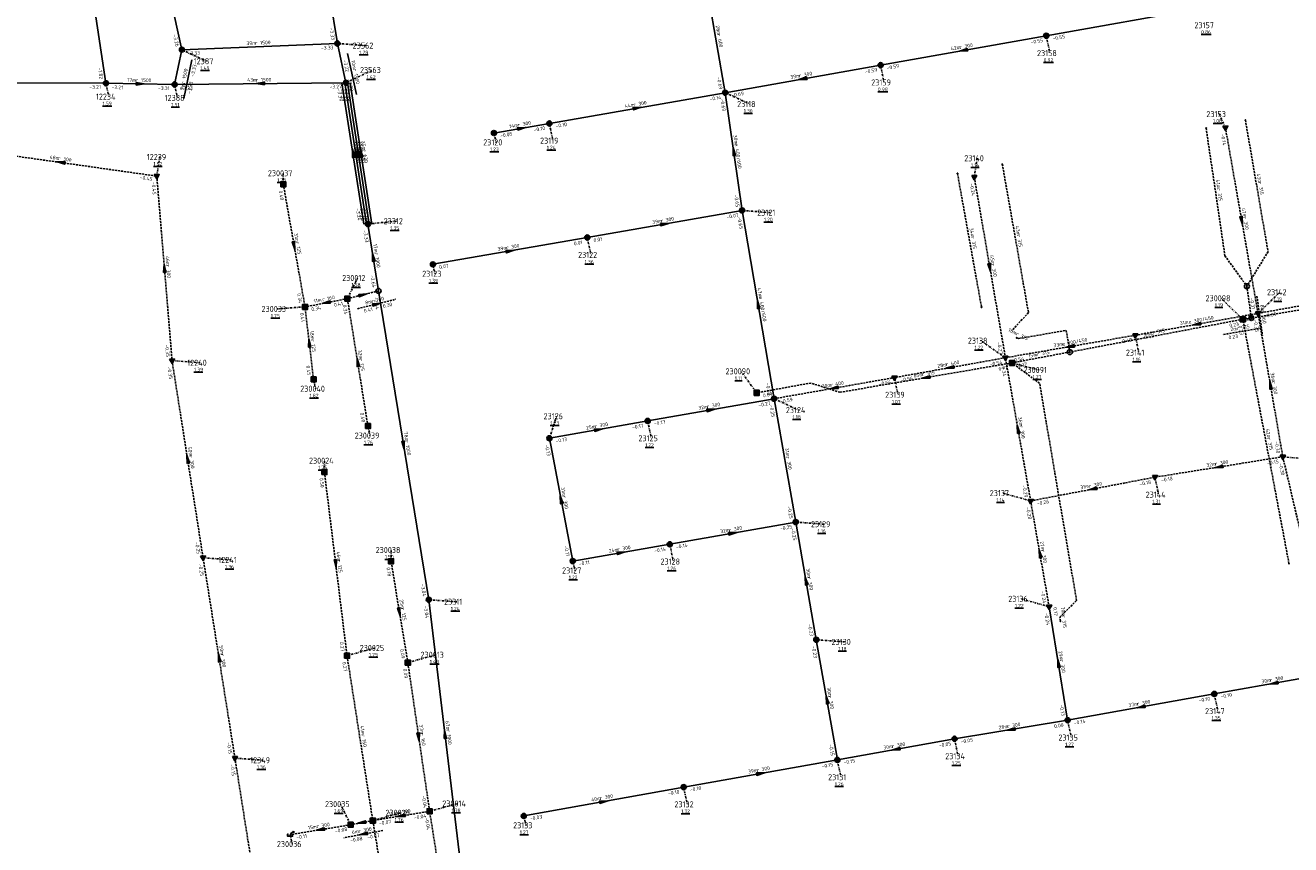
# Model space of a CAD drawing. Extents: x 188323 to 208361, y 565368 to 574910.
# Tile 147 of 256: x 201337 to 201651, y 569505 to 569708. Entities that reach past the tile are written whole.
import ezdxf

# ---------------------------------------------------------------- set-up
doc = ezdxf.new("R2010")
doc.units = 0
doc.linetypes.add('DASHDOT', pattern=[1, 0.5, -0.25, 0, -0.25])
doc.linetypes.add('DASHED', pattern=[0.75, 0.5, -0.25])
doc.layers.get('0').update_dxf_attribs({"linetype": 'CONTINUOUS'})
for name, color, linetype in [('RIO-AFM', 7, 'CONTINUOUS'), ('RIO-BOK', 7, 'CONTINUOUS'), ('RIO-DET', 7, 'CONTINUOUS'), ('RIO-KNP', 7, 'CONTINUOUS'), ('RIO-KNR', 7, 'CONTINUOUS'), ('RIO-LAG_0B', 7, 'CONTINUOUS'), ('RIO-LAG_1B', 7, 'DASHED'), ('RIO-LAG_2B', 7, 'DASHED'), ('RIO-LEN', 7, 'CONTINUOUS'), ('RIO-MVD', 1, 'CONTINUOUS'), ('RIO-VRB', 6, 'DASHDOT'), ('RIO-VRH', 7, 'CONTINUOUS')]:
    doc.layers.add(name, color=color, linetype=linetype)
doc.styles.add('RIO-TXT', font='isocp.shx')

# ---------------------------------------------------------------- blocks, each defined once
blk = doc.blocks.new('L_VHR')
blk.add_lwpolyline([(-0.5, 0), (0.5, 0), (-0.5, 0.15), (-0.5, -0.15), (0.5, 0)])
blk = doc.blocks.new('K_IPG')
blk.add_circle((0, 0), 0.5)
for points in [[(0, 0), (-0.5, 0), (-0.433013, 0.25)], [(0, 0), (-0.433013, -0.25), (-0.5, 0)], [(0, 0), (-0.433013, 0.25), (-0.25, 0.433013)], [(0, 0), (-0.25, -0.433013), (-0.433013, -0.25)], [(0, 0), (-0.25, 0.433013), (0, 0.5)], [(0, 0), (0, -0.5), (-0.25, -0.433013)], [(0, 0), (0, 0.5), (0.25, 0.433013)], [(0, 0), (0.25, 0.433013), (0.433013, 0.25)], [(0, 0), (0.433013, 0.25), (0.5, 0)], [(0, 0), (0.5, 0), (0.433013, -0.25)], [(0, 0), (0.433013, -0.25), (0.25, -0.433013)], [(0, 0), (0.25, -0.433013), (0, -0.5)]]:
    blk.add_solid(points)
at = {"style": 'RIO-TXT', "flags": 1}
blk.add_attdef('KNOOPNAAM', (2, 2), '', height=1, dxfattribs=at)
blk = doc.blocks.new('K_IPD')
blk.add_lwpolyline([(-0.496027, 0.307994), (0.503973, 0.307994), (0.003973, -0.558031)], close=True)
blk.add_solid([(-0.496027, 0.307994), (0.503973, 0.307994), (0.003973, -0.558031)])
at = {"style": 'RIO-TXT', "flags": 1}
blk.add_attdef('KNOOPNAAM', (2, 2), '', height=1, dxfattribs=at)
blk = doc.blocks.new('K_IPR')
blk.add_lwpolyline([(-0.5, -0.5), (0.5, -0.5), (0.5, 0.5), (-0.5, 0.5)], close=True)
blk.add_solid([(-0.5, 0.5), (0.5, 0.5), (-0.5, -0.5), (0.5, -0.5)])
at = {"style": 'RIO-TXT', "flags": 1}
blk.add_attdef('KNOOPNAAM', (2, 2), '', height=1, dxfattribs=at)
blk = doc.blocks.new('K_UTB')
blk.add_lwpolyline([(0.5, 0.15), (0.5, -0.3), (-0.5, -0.3), (-0.5, 0.15), (-0.45, 0.15), (-0.45, -0.25), (0, -0.25), (0.45, -0.25), (0.45, 0.15)], close=True)
blk.add_lwpolyline([(0.85, 0.6), (0.55, 0.65), (0.614828, 0.459583), (0.850842, 0.598937)])
blk.add_arc((0.85, -0.25), 0.85, 90, 180)
at = {"style": 'RIO-TXT', "flags": 1}
blk.add_attdef('KNOOPNAAM', (2, 2), '', height=1, dxfattribs=at)
blk = doc.blocks.new('K_TEE')
for p, q in [((-0.15, 0.25), (0.15, 0.25)), ((0, -0.25), (0, 0.25))]:
    blk.add_line(p, q)
blk.add_circle((0, 0), 0.5)
at = {"style": 'RIO-TXT', "flags": 1}
blk.add_attdef('KNOOPNAAM', (2, 2), '', height=1, dxfattribs=at)
blk = doc.blocks.new('K_FIC')
blk.add_circle((0, 0), 0.0625)
at = {"style": 'RIO-TXT', "flags": 1}
blk.add_attdef('KNOOPNAAM', (2, 2), '', height=1, dxfattribs=at)
blk = doc.blocks.new('55_01______12387_____12388_')
at = {"layer": 'RIO-LAG_0B'}
blk.add_line((0, 0), (-1.994, -9.617), dxfattribs=at)
at = {"layer": 'RIO-AFM', "style": 'RIO-TXT'}
blk.add_text('r 1500', height=0.9, rotation=438.261, dxfattribs=at).set_placement((-1.7619, -6.029))
at = {"layer": 'RIO-BOK', "style": 'RIO-TXT'}
for p in [(0.5365, -4.2988), (-0.3393, -8.5301)]:
    blk.add_text('-3.33', height=0.9, rotation=438.261, dxfattribs=at).set_placement(p)
at = {"layer": 'RIO-LEN', "style": 'RIO-TXT'}
blk.add_text('9m', height=0.9, rotation=438.261, dxfattribs=at).set_placement((-2.0903, -7.6154))
blk = doc.blocks.new('128_02______230012____23373_')
at = {"layer": 'RIO-LAG_1B'}
blk.add_line((0, 0), (9.536, 2.347), dxfattribs=at)
at = {"layer": 'RIO-VRH', "xscale": 2, "yscale": 2, "zscale": 2, "rotation": 13.8251}
blk.add_blockref('L_VHR', (4.768, 1.1735), dxfattribs=at)
at = {"layer": 'RIO-AFM', "style": 'RIO-TXT'}
blk.add_text('r 160', height=0.9, rotation=13.8251, dxfattribs=at).set_placement((3.5996, 1.4008))
at = {"layer": 'RIO-BOK', "style": 'RIO-TXT'}
for s, p in [('0.41', (1.6938, -1.0249)), ('0.30', (6.413, 0.1365))]:
    blk.add_text(s, height=0.9, rotation=13.8251, dxfattribs=at).set_placement(p)
at = {"layer": 'RIO-LEN', "style": 'RIO-TXT'}
blk.add_text('8m', height=0.9, rotation=13.8251, dxfattribs=at).set_placement((2.0265, 1.0137))
blk = doc.blocks.new('130_02______230026____230035_')
at = {"layer": 'RIO-LAG_1B'}
blk.add_line((0, 0), (-9.663, -1.76), dxfattribs=at)
at = {"layer": 'RIO-VRH', "xscale": 2, "yscale": 2, "zscale": 2, "rotation": 190.3038}
blk.add_blockref('L_VHR', (-4.8315, -0.88), dxfattribs=at)
at = {"layer": 'RIO-AFM', "style": 'RIO-TXT'}
blk.add_text('r 300', height=0.9, rotation=370.3038, dxfattribs=at).set_placement((-5.9844, -0.5805))
at = {"layer": 'RIO-BOK', "style": 'RIO-TXT'}
for s, p in [('-0.08', (-8.0346, -2.886)), ('-0.07', (-3.7838, -2.1103))]:
    blk.add_text(s, height=0.9, rotation=370.3038, dxfattribs=at).set_placement(p)
at = {"layer": 'RIO-LEN', "style": 'RIO-TXT'}
blk.add_text('6m', height=0.9, rotation=370.3038, dxfattribs=at).set_placement((-7.5781, -0.8713))
blk = doc.blocks.new('135_02______230099____230098_')
at = {"layer": 'RIO-LAG_1B'}
blk.add_line((0, 0), (-9.681, -1.655), dxfattribs=at)
at = {"layer": 'RIO-AFM', "style": 'RIO-TXT'}
blk.add_text('r 315', height=0.9, rotation=369.6814, dxfattribs=at).set_placement((-5.9898, -0.5155))
at = {"layer": 'RIO-BOK', "style": 'RIO-TXT'}
blk.add_text('0.23', height=0.9, rotation=369.6814, dxfattribs=at).set_placement((-8.065, -2.7986))
at = {"layer": 'RIO-LEN', "style": 'RIO-TXT'}
blk.add_text('2m', height=0.9, rotation=369.6814, dxfattribs=at).set_placement((-7.5866, -0.789))
blk = doc.blocks.new('136_02______230100____230099_')
at = {"layer": 'RIO-LAG_1B'}
blk.add_line((0, 0), (1.381, -9.724), dxfattribs=at)
at = {"layer": 'RIO-AFM', "style": 'RIO-TXT'}
blk.add_text('r 160', height=0.9, rotation=278.0566, dxfattribs=at).set_placement((1.0337, -3.7222))
at = {"layer": 'RIO-LEN', "style": 'RIO-TXT'}
blk.add_text('8m', height=0.9, rotation=278.0566, dxfattribs=at).set_placement((0.8059, -2.1183))
blk = doc.blocks.new('217_02______23562_____23563_')
at = {"layer": 'RIO-LAG_0B'}
blk.add_line((0, 0), (2.234, -10.118), dxfattribs=at)
at = {"layer": 'RIO-AFM', "style": 'RIO-TXT'}
blk.add_text('r 1500', height=0.9, rotation=282.4243, dxfattribs=at).set_placement((1.3725, -3.8963))
at = {"layer": 'RIO-BOK', "style": 'RIO-TXT'}
for p in [(-1.0652, -1.6687), (-0.017, -6.4154)]:
    blk.add_text('-3.22', height=0.9, rotation=282.4243, dxfattribs=at).set_placement(p)
at = {"layer": 'RIO-LEN', "style": 'RIO-TXT'}
blk.add_text('10m', height=0.9, rotation=282.4243, dxfattribs=at).set_placement((0.9067, -1.7871))

msp = doc.modelspace()

# ---------------------------------------------------------------- linework, layer by layer
at = {"layer": 'RIO-LAG_0B'}
for p, q in [((201397.136, 569810.752), (201414.224, 569703.872)), ((201356, 569791.68), (201375.632, 569702.336)), ((201348.992, 569745.6), (201356.8, 569694.016)), ((201505.712, 569718.848), (201510.432, 569691.648)), ((201629.152, 569712.704), (201590.096, 569705.792)), ((201375.632, 569702.336), (201414.224, 569703.872)), ((201414.224, 569703.872), (201416.352, 569694.144)), ((201590.096, 569705.792), (201548.976, 569698.496)), ((201375.632, 569702.336), (201373.84, 569693.696)), ((201510.432, 569691.648), (201548.976, 569698.496)), ((201356.8, 569694.016), (201294.704, 569694.272)), ((201356.8, 569694.016), (201373.84, 569693.696)), ((201373.84, 569693.696), (201416.352, 569694.144)), ((201415.36, 569694.144), (201420.8, 569659.072)), ((201416.032, 569694.144), (201421.472, 569659.072)), ((201416.688, 569694.144), (201422.128, 569659.072)), ((201417.36, 569694.144), (201422.8, 569659.072)), ((201510.432, 569691.648), (201466.816, 569684.032)), ((201510.432, 569691.648), (201514.608, 569662.464)), ((201466.816, 569684.032), (201453.056, 569681.664)), ((201514.608, 569662.464), (201476.224, 569655.744)), ((201514.608, 569662.464), (201522.544, 569615.744)), ((201424.416, 569642.496), (201421.792, 569659.072)), ((201476.224, 569655.744), (201437.904, 569649.088)), ((201436.896, 569565.888), (201424.416, 569642.496)), ((201522.544, 569615.744), (201491.216, 569610.24)), ((201522.544, 569615.744), (201527.92, 569585.152)), ((201491.216, 569610.24), (201466.816, 569605.952)), ((201466.816, 569605.952), (201472.608, 569575.488)), ((201496.688, 569579.648), (201527.92, 569585.152)), ((201527.92, 569585.152), (201533.024, 569555.968)), ((201472.608, 569575.488), (201496.688, 569579.648)), ((201436.896, 569565.888), (201444.896, 569499.072)), ((201595.392, 569536), (201590.8, 569564.16)), ((201533.024, 569555.968), (201538.256, 569526.144)), ((201661.376, 569547.776), (201631.776, 569542.528)), ((201595.392, 569536), (201631.776, 569542.528)), ((201567.328, 569531.392), (201595.392, 569536)), ((201538.256, 569526.144), (201567.328, 569531.392)), ((201538.256, 569526.144), (201500.128, 569519.424)), ((201500.128, 569519.424), (201460.464, 569512.256))]:
    msp.add_line(p, q, dxfattribs=at)
at = {"layer": 'RIO-LAG_1B'}
for p, q in [((201400.8, 569668.928), (201406.192, 569638.528)), ((201694.912, 569644.736), (201640.96, 569635.776)), ((201416.704, 569640.576), (201424.416, 569642.496)), ((201639.856, 569643.648), (201640.96, 569635.776)), ((201416.704, 569640.576), (201406.192, 569638.528)), ((201408.304, 569620.544), (201406.192, 569638.528)), ((201421.792, 569608.96), (201416.704, 569640.576)), ((201638.848, 569635.456), (201595.936, 569627.328)), ((201640.96, 569635.776), (201638.848, 569635.456)), ((201650.304, 569574.848), (201638.848, 569635.456)), ((201595.936, 569627.328), (201581.6, 569624.64)), ((201411.008, 569597.568), (201416.608, 569552)), ((201431.696, 569550.272), (201427.536, 569575.424)), ((201416.608, 569552), (201423.008, 569511.104)), ((201437.104, 569513.408), (201431.696, 569550.272)), ((201437.104, 569513.408), (201423.008, 569511.104)), ((201443.808, 569471.104), (201437.104, 569513.408)), ((201417.504, 569510.08), (201402.496, 569507.584)), ((201423.008, 569511.104), (201417.504, 569510.08)), ((201430.304, 569466.816), (201423.008, 569511.104))]:
    msp.add_line(p, q, dxfattribs=at)
for points in [[(201639.488, 569684.864), (201645.104, 569652.224), (201639.856, 569643.648)], [(201629.744, 569682.88), (201634.416, 569651.2), (201639.856, 569643.648)], [(201579.184, 569673.92), (201585.664, 569637.12), (201581.984, 569633.088), (201581.994, 569633.098)], [(201568.064, 569671.616), (201574.016, 569638.464), (201574.026, 569638.474)], [(201582.752, 569630.848), (201583.216, 569630.656), (201595.024, 569632.704), (201595.936, 569627.328)], [(201581.6, 569624.64), (201538.896, 569617.344), (201531.664, 569619.648), (201518.256, 569617.216)], [(201593.6, 569560.576), (201593.488, 569561.6), (201597.6, 569565.696), (201588.432, 569619.584), (201581.6, 569624.64)]]:
    msp.add_lwpolyline(points, dxfattribs=at)
at = {"layer": 'RIO-LAG_2B'}
for p, q in [((201642.624, 569636.928), (201634.528, 569683.008)), ((201321.904, 569677.696), (201369.408, 569670.976)), ((201369.408, 569670.976), (201373.2, 569625.216)), ((201579.952, 569625.92), (201572.224, 569670.72)), ((201642.624, 569636.928), (201671.744, 569642.112)), ((201612.144, 569631.488), (201642.624, 569636.928)), ((201642.624, 569636.928), (201648.768, 569601.344)), ((201579.952, 569625.92), (201612.144, 569631.488)), ((201373.2, 569625.216), (201380.896, 569576.32)), ((201579.952, 569625.92), (201552.416, 569620.992)), ((201586.208, 569590.4), (201579.952, 569625.92)), ((201522.544, 569615.744), (201552.416, 569620.992)), ((201648.768, 569601.344), (201617.056, 569596.288)), ((201648.768, 569601.344), (201655.328, 569573.44)), ((201586.208, 569590.4), (201617.056, 569596.288)), ((201590.8, 569564.16), (201586.208, 569590.4)), ((201388.8, 569526.592), (201380.896, 569576.32)), ((201396.608, 569477.312), (201388.8, 569526.592))]:
    msp.add_line(p, q, dxfattribs=at)
at = {"layer": 'RIO-VRB'}
for p, q in [((201414.22, 569703.88), (201421.1875, 569703.3513)), ((201590.09, 569705.78), (201590.9706, 569701.482)), ((201375.63, 569702.31), (201381.7569, 569699.4722)), ((201548.97, 569698.5), (201549.8506, 569694.202)), ((201416.36, 569694.16), (201423.0082, 569697.28)), ((201356.8, 569694), (201357.5071, 569690.6868)), ((201373.84, 569693.69), (201374.5471, 569690.3768)), ((201510.44, 569691.68), (201516.5669, 569688.8422)), ((201634.53, 569683), (201632.9919, 569686.3627)), ((201453.06, 569681.67), (201453.5935, 569679.3416)), ((201466.81, 569684.06), (201467.6906, 569679.762)), ((201369.4, 569671), (201370.1071, 569675.7132)), ((201572.23, 569670.69), (201572.9371, 569675.4032)), ((201400.8, 569668.92), (201400.7997, 569671.695)), ((201421.8, 569659.1), (201428.875, 569659.8)), ((201514.61, 569662.44), (201521.5775, 569661.9113)), ((201476.23, 569655.73), (201477.1106, 569651.432)), ((201437.91, 569649.07), (201438.4435, 569646.7416)), ((201416.7, 569640.6), (201419.237, 569645.6953)), ((201642.62, 569636.93), (201648.0394, 569642.1781)), ((201406.19, 569638.56), (201399.2229, 569638.0291)), ((201638.85, 569635.43), (201633.4291, 569640.6764)), ((201612.15, 569631.49), (201613.0306, 569627.192)), ((201579.95, 569625.92), (201573.8219, 569630.1559)), ((201373.2, 569625.2), (201380.1675, 569624.6713)), ((201518.25, 569617.2), (201514.344, 569622.5528)), ((201581.6, 569624.61), (201588.2482, 569622.89)), ((201408.3, 569620.56), (201408.8335, 569618.2316)), ((201552.42, 569621.02), (201553.3006, 569616.722)), ((201522.54, 569615.76), (201528.6669, 569612.9222)), ((201466.82, 569605.94), (201468.5552, 569611.4092)), ((201491.21, 569610.25), (201492.0906, 569605.952)), ((201421.8, 569608.94), (201422.3335, 569606.6116)), ((201411, 569597.6), (201410.9997, 569600.375)), ((201648.77, 569601.32), (201655.7375, 569600.7913)), ((201617.05, 569596.26), (201617.9306, 569591.962)), ((201586.21, 569590.41), (201579.2421, 569592.3365)), ((201527.92, 569585.16), (201534.8875, 569584.6313)), ((201427.53, 569575.44), (201427.5297, 569578.215)), ((201496.69, 569579.66), (201497.5706, 569575.362)), ((201380.9, 569576.3), (201387.8675, 569575.7713)), ((201472.61, 569575.47), (201473.1435, 569573.1416)), ((201436.9, 569565.9), (201443.8675, 569565.3713)), ((201590.8, 569564.18), (201583.8321, 569566.1065)), ((201416.6, 569552), (201423.5675, 569553.9287)), ((201533.03, 569555.96), (201539.9975, 569555.4313)), ((201431.7, 569550.3), (201438.6675, 569552.2287)), ((201631.78, 569542.55), (201632.6606, 569538.252)), ((201595.4, 569536), (201596.2806, 569531.702)), ((201567.33, 569531.37), (201568.2106, 569527.072)), ((201388.8, 569526.6), (201395.7675, 569526.0713)), ((201538.26, 569526.16), (201539.1406, 569521.862)), ((201500.13, 569519.43), (201501.0106, 569515.132)), ((201437.1, 569513.4), (201444.0675, 569515.3287)), ((201417.5, 569510.1), (201414.9616, 569515.1945)), ((201423, 569511.1), (201429.9675, 569513.0287)), ((201460.46, 569512.25), (201460.9935, 569509.9216)), ((201402.5, 569507.6), (201403.0335, 569505.2716))]:
    msp.add_line(p, q, dxfattribs=at)

# ---------------------------------------------------------------- block references
at = {"layer": 'RIO-DET'}
for name, p in [('217_02______23562_____23563_', (201416.72, 569701.376)), ('55_01______12387_____12388_', (201378.128, 569699.84)), ('128_02______230012____23373_', (201419.2, 569638.08)), ('136_02______230100____230099_', (201642.352, 569641.152)), ('135_02______230099____230098_', (201643.456, 569633.28)), ('130_02______230026____230035_', (201425.504, 569508.608))]:
    msp.add_blockref(name, p, dxfattribs=at)
at = {"layer": 'RIO-KNP', "xscale": 1.25, "yscale": 1.25, "zscale": 1.25}
for name, p in [('K_IPG', (201414.224, 569703.872)), ('K_IPG', (201590.096, 569705.792)), ('K_IPG', (201375.632, 569702.336)), ('K_IPG', (201548.976, 569698.496)), ('K_IPG', (201356.8, 569694.016)), ('K_IPG', (201373.84, 569693.696)), ('K_IPG', (201416.352, 569694.144)), ('K_IPG', (201510.432, 569691.648)), ('K_FIC', (201639.488, 569684.864)), ('K_IPG', (201453.056, 569681.664)), ('K_IPG', (201466.816, 569684.032)), ('K_FIC', (201629.744, 569682.88)), ('K_IPD', (201634.528, 569683.008)), ('K_FIC', (201579.184, 569673.92)), ('K_IPD', (201369.408, 569670.976)), ('K_IPR', (201400.8, 569668.928)), ('K_FIC', (201568.064, 569671.616)), ('K_IPD', (201572.224, 569670.72)), ('K_IPG', (201514.608, 569662.464)), ('K_IPG', (201421.792, 569659.072)), ('K_IPG', (201476.224, 569655.744)), ('K_IPG', (201437.904, 569649.088)), ('K_TEE', (201639.856, 569643.648)), ('K_IPR', (201416.704, 569640.576)), ('K_TEE', (201424.416, 569642.496)), ('K_IPR', (201406.192, 569638.528)), ('K_FIC', (201574.016, 569638.464)), ('K_IPR', (201638.848, 569635.456)), ('K_TEE', (201640.96, 569635.776)), ('K_IPD', (201642.624, 569636.928)), ('K_FIC', (201581.984, 569633.088)), ('K_IPD', (201612.144, 569631.488)), ('K_FIC', (201582.752, 569630.848)), ('K_IPD', (201373.2, 569625.216)), ('K_IPD', (201579.952, 569625.92)), ('K_IPR', (201581.6, 569624.64)), ('K_TEE', (201595.936, 569627.328)), ('K_IPR', (201408.304, 569620.544)), ('K_IPD', (201552.416, 569620.992)), ('K_IPR', (201518.256, 569617.216)), ('K_IPG', (201522.544, 569615.744)), ('K_IPR', (201421.792, 569608.96)), ('K_IPG', (201491.216, 569610.24)), ('K_IPG', (201466.816, 569605.952)), ('K_IPD', (201648.768, 569601.344)), ('K_IPR', (201411.008, 569597.568)), ('K_IPD', (201617.056, 569596.288)), ('K_IPD', (201586.208, 569590.4)), ('K_IPG', (201527.92, 569585.152)), ('K_IPG', (201496.688, 569579.648)), ('K_IPD', (201380.896, 569576.32)), ('K_IPR', (201427.536, 569575.424)), ('K_IPG', (201472.608, 569575.488)), ('K_FIC', (201650.304, 569574.848)), ('K_IPG', (201436.896, 569565.888)), ('K_IPD', (201590.8, 569564.16)), ('K_FIC', (201593.6, 569560.576)), ('K_IPG', (201533.024, 569555.968)), ('K_IPR', (201416.608, 569552)), ('K_IPR', (201431.696, 569550.272)), ('K_IPG', (201631.776, 569542.528)), ('K_IPG', (201595.392, 569536)), ('K_IPG', (201567.328, 569531.392)), ('K_IPD', (201388.8, 569526.592)), ('K_IPG', (201538.256, 569526.144)), ('K_IPG', (201500.128, 569519.424)), ('K_IPR', (201437.104, 569513.408)), ('K_IPG', (201460.464, 569512.256)), ('K_IPR', (201417.504, 569510.08)), ('K_IPR', (201423.008, 569511.104)), ('K_UTB', (201402.496, 569507.584))]:
    msp.add_blockref(name, p, dxfattribs=at)
at = {"layer": 'RIO-VRH', "xscale": 2, "yscale": 2, "zscale": 2}
for p, rotation in [((201569.53, 569702.14), 190.0388), ((201395.1, 569693.925), 180.6332), ((201529.705, 569695.09), 190.0367), ((201365.32, 569693.845), 358.9579), ((201488.625, 569687.87), 369.9058), ((201459.935, 569682.865), 369.8596), ((201418.08, 569676.63), 458.828), ((201418.75, 569676.63), 458.828), ((201419.41, 569676.63), 458.828), ((201420.08, 569676.63), 458.828), ((201512.525, 569677.06), 458.1246), ((201345.65, 569674.35), 531.972), ((201638.575, 569659.965), 279.9678), ((201495.42, 569659.085), 369.9158), ((201403.495, 569653.74), 280.0753), ((201423.11, 569650.8), 98.9773), ((201457.07, 569652.4), 369.8585), ((201371.3, 569648.1), 454.7515), ((201576.09, 569648.305), 279.7918), ((201420.56, 569641.55), 13.8251), ((201411.445, 569639.58), 190.9835), ((201518.575, 569639.1), 459.6495), ((201627.385, 569634.21), 190.1217), ((201407.245, 569629.56), 96.6942), ((201596.05, 569628.705), 189.813), ((201419.25, 569624.77), 99.1591), ((201566.185, 569623.47), 190.0912), ((201537.48, 569618.39), 189.9829), ((201560.245, 569620.98), 189.6462), ((201645.695, 569619.125), 459.8067), ((201506.875, 569613.005), 369.9736), ((201479.015, 569608.095), 370.0204), ((201583.08, 569608.165), 100.0059), ((201430.66, 569604.2), 279.2617), ((201377.05, 569600.75), 458.9567), ((201632.91, 569598.79), 189.0626), ((201601.63, 569593.335), 190.7397), ((201469.715, 569590.705), 460.7672), ((201512.305, 569582.41), 9.9871), ((201588.505, 569577.295), 99.9338), ((201413.8, 569574.8), 277.0096), ((201484.65, 569577.565), 9.8698), ((201530.475, 569570.56), 459.9343), ((201429.615, 569562.87), 279.4261), ((201384.85, 569551.45), 99.04), ((201593.1, 569550.09), 99.2791), ((201646.575, 569545.155), 189.9849), ((201535.645, 569541.06), 459.9623), ((201613.59, 569539.275), 190.2054), ((201581.365, 569533.685), 189.3654), ((201434.4, 569531.85), 278.3339), ((201440.9, 569532.5), 456.8376), ((201552.795, 569528.765), 190.1598), ((201519.195, 569522.795), 370.0087), ((201480.295, 569515.84), 370.2581), ((201430.05, 569512.25), 189.2636), ((201410, 569508.85), 189.4614), ((201420.25, 569510.6), 190.3038)]:
    msp.add_blockref('L_VHR', p, dxfattribs=dict(at, rotation=rotation))

# ---------------------------------------------------------------- texts
at = {"layer": 'RIO-AFM', "style": 'RIO-TXT'}
for s, rotation, p in [('r 1500', 2.3295, (201393.8252, 569703.5507)), ('r 600', 279.8944, (201508.4365, 569706.1355)), ('r 300', 370.0388, (201568.6426, 569702.5036)), ('r 1500', 358.9579, (201364.2487, 569694.3693)), ('r 1500', 0.6332, (201394.0143, 569694.413)), ('r 300', 10.0367, (201528.8199, 569695.4411)), ('r 300', 369.9058, (201487.7383, 569688.2364)), ('r 300', 369.8596, (201459.0504, 569683.2227)), ('e 400/600', 278.1246, (201512.7611, 569679.0035)), ('r 300', 351.972, (201344.9195, 569674.9728)), ('r 630', 278.828, (201418.4604, 569677.5092)), ('r 630', 278.828, (201419.1304, 569677.5092)), ('r 630', 278.828, (201419.7904, 569677.5092)), ('r 630', 278.828, (201420.4604, 569677.5092)), ('r 315', 279.7834, (201642.655, 569669.4254)), ('r 315', 278.3861, (201632.4611, 569667.9009)), ('r 300', 369.9158, (201494.5336, 569659.4496)), ('r 300', 279.9678, (201638.9413, 569660.8524)), ('r 125', 280.0753, (201403.8547, 569654.6272)), ('r 300', 369.8585, (201456.1839, 569652.7655)), ('r 315', 280.1776, (201571.4041, 569655.9428)), ('r 315', 280.0258, (201582.7875, 569656.4072)), ('r 1000', 278.9773, (201423.44, 569651.9459)), ('r 300', 274.7515, (201371.7453, 569648.9502)), ('r 300', 279.7918, (201576.4587, 569649.1911)), ('r 160', 370.9835, (201410.5537, 569639.9193)), ('e 400/600', 279.6495, (201518.7649, 569641.05)), ('e 300/450', 10.1217, (201625.4362, 569634.37)), ('r 315', 333.9491, (201582.4761, 569631.5549)), ('r 315', 370.7016, (201616.5032, 569631.7289)), ('r 125', 276.6942, (201407.6524, 569630.4237)), ('e 300/450', 9.813, (201594.1024, 569628.8755)), ('r 125', 279.1591, (201419.6243, 569625.6511)), ('r 400', 370.0912, (201565.2979, 569623.8284)), ('r 315', 370.7006, (201587.8798, 569626.3098)), ('r 315', 369.6462, (201559.3599, 569621.3501)), ('r 400', 9.9829, (201536.5954, 569618.742)), ('r 300', 279.8067, (201646.0606, 569620.0105)), ('r 300', 369.9736, (201505.9883, 569613.3664)), ('r 300', 370.0204, (201478.1284, 569608.4535)), ('r 300', 280.0059, (201583.4424, 569609.0519)), ('r 1000', 279.2617, (201431.0033, 569605.3509)), ('r 315', 280.7202, (201644.9393, 569606.0328)), ('r 300', 278.9567, (201377.4328, 569601.6308)), ('r 300', 279.9797, (201525.5913, 569601.3464)), ('r 300', 369.0626, (201632.0296, 569599.1657)), ('r 300', 10.7397, (201600.7406, 569593.6752)), ('r 300', 280.7672, (201470.0641, 569591.5962)), ('r 300', 9.9871, (201511.4203, 569582.7619)), ('r 300', 9.8698, (201483.766, 569577.9187)), ('r 300', 279.9338, (201588.8656, 569578.1809)), ('r 125', 277.0096, (201414.2114, 569575.6671)), ('r 300', 279.9343, (201530.8365, 569571.4462)), ('r 125', 279.4261, (201429.9831, 569563.7526)), ('r 315', 276.2857, (201593.9532, 569561.96)), ('r 300', 279.04, (201385.2318, 569552.3316)), ('r 300', 279.2791, (201593.4713, 569550.9721)), ('r 300', 369.9849, (201645.6887, 569545.5158)), ('r 300', 279.9623, (201536.0063, 569541.9463)), ('r 300', 10.2054, (201612.7038, 569539.6235)), ('r 300', 9.3654, (201580.4844, 569534.0465)), ('r 160', 278.9017, (201420.1811, 569532.4301)), ('r 160', 278.3339, (201434.7886, 569532.7258)), ('r 1000', 276.8376, (201441.2885, 569533.6347)), ('r 300', 10.1598, (201551.9095, 569529.1143)), ('r 300', 370.0087, (201518.308, 569523.1581)), ('r 300', 370.2581, (201479.4062, 569516.1997)), ('r 300', 369.2636, (201429.169, 569512.617)), ('r 300', 369.4614, (201409.1174, 569509.2142))]:
    msp.add_text(s, height=0.9, rotation=rotation, dxfattribs=at).set_placement(p)
at = {"layer": 'RIO-BOK', "style": 'RIO-TXT'}
for s, rotation, p in [('-3.33', 279.0901, (201412.2556, 569707.7179)), ('-3.26', 282.3934, (201373.4372, 569706.0265)), ('-0.55', 370.0388, (201586.2929, 569703.7102)), ('-0.55', 370.0597, (201591.7135, 569704.6471)), ('-3.33', 2.3295, (201377.0855, 569700.9681)), ('-3.33', 2.3295, (201410.1792, 569702.3144)), ('-1.82', 278.6041, (201354.8331, 569697.8488)), ('-0.59', 10.0367, (201545.1756, 569696.4066)), ('-0.59', 370.0388, (201550.5931, 569697.3665)), ('-0.69', 279.8944, (201508.3716, 569695.4807)), ('-3.21', 359.7232, (201352.6934, 569692.6566)), ('-3.21', 358.9579, (201358.175, 569692.5756)), ('-3.31', 358.9579, (201369.7152, 569692.373)), ('-3.33', 0.6332, (201375.2552, 569692.3056)), ('-3.27', 0.6332, (201412.2749, 569692.7148)), ('-3.39', 278.828, (201414.1922, 569692.5614)), ('-3.39', 278.828, (201414.8622, 569692.5614)), ('-3.39', 278.828, (201415.5222, 569692.5614)), ('-3.39', 278.828, (201416.1922, 569692.5614)), ('-0.69', 10.0367, (201512.0624, 569690.5454)), ('-0.14', 369.9058, (201506.6379, 569689.6206)), ('-0.69', 278.1246, (201509.2527, 569690.0958)), ('-0.05', 369.8596, (201454.6796, 569680.5314)), ('-0.10', 369.8596, (201463.0097, 569681.9848)), ('-0.10', 369.9058, (201468.4305, 569682.9227)), ('-0.14', 279.9678, (201633.3942, 569681.3785)), ('-0.45', 351.972, (201365.149, 569670.2138)), ('-0.45', 274.7515, (201368.1215, 569669.4884)), ('0.40', 280.0753, (201399.6673, 569667.2963)), ('-0.65', 278.1246, (201512.6611, 569666.3037)), ('-0.24', 279.7918, (201571.0892, 569669.072)), ('-3.24', 278.828, (201418.8076, 569662.9398)), ('-3.24', 278.828, (201419.4776, 569662.9398)), ('-3.24', 278.828, (201420.1376, 569662.9398)), ('-3.24', 278.828, (201420.8076, 569662.9398)), ('-0.07', 369.9158, (201510.8091, 569660.3767)), ('-0.65', 279.6495, (201513.4652, 569660.8248)), ('-3.33', 278.9773, (201420.6364, 569657.4983)), ('0.01', 369.8585, (201472.9587, 569653.7632)), ('0.01', 369.9158, (201477.8507, 569654.593)), ('0.07', 369.8585, (201439.5296, 569647.9314)), ('-2.64', 278.9773, (201422.4059, 569646.3327)), ('0.34', 280.0753, (201404.2063, 569641.8236)), ('-2.64', 279.2617, (201423.2643, 569640.8926)), ('0.34', 370.9835, (201407.8316, 569637.4534)), ('0.41', 370.9835, (201413.4716, 569638.5519)), ('0.34', 279.1591, (201415.5415, 569638.9947)), ('-0.31', 279.9678, (201640.5586, 569640.731)), ('0.41', 276.6942, (201404.9635, 569637.006)), ('0.23', 370.7016, (201635.6072, 569633.4182)), ('-0.40', 10.1217, (201638.8289, 569634.831)), ('-0.35', 279.8067, (201641.4797, 569635.3117)), ('-0.39', 10.1427, (201644.2445, 569635.7984)), ('-0.48', 10.1217, (201613.774, 569630.3578)), ('0.23', 280.7202, (201637.7356, 569633.7937)), ('-0.35', 274.7515, (201371.4922, 569629.1721)), ('-0.27', 279.7918, (201577.8995, 569629.727)), ('-0.48', 9.813, (201608.3482, 569629.4116)), ('-0.54', 370.0912, (201576.1561, 569623.8381)), ('-0.54', 9.813, (201581.5679, 569624.7791)), ('-0.35', 278.9567, (201372.0358, 569623.5988)), ('0.45', 276.6942, (201406.5043, 569623.9335)), ('0.17', 369.6462, (201578.3207, 569622.6581)), ('-0.34', 280.0059, (201578.8153, 569624.2977)), ('0.17', 370.7006, (201583.2361, 569623.4953)), ('-0.59', 279.6495, (201520.5001, 569619.5723)), ('-0.56', 9.9829, (201548.6242, 569618.9303)), ('-0.56', 370.0912, (201554.0442, 569619.888)), ('0.07', 370.3038, (201519.8784, 569616.074)), ('-0.59', 9.9829, (201524.1613, 569614.6239)), ('-0.27', 369.9736, (201518.7413, 569613.6883)), ('-0.25', 279.9797, (201521.4046, 569614.1382)), ('0.40', 279.1591, (201419.8696, 569612.2344)), ('-0.17', 370.0204, (201487.4137, 569608.1708)), ('-0.17', 369.9736, (201492.8318, 569609.1146)), ('-0.13', 280.7672, (201465.707, 569604.3028)), ('-0.13', 370.0204, (201468.4428, 569604.806)), ('-0.30', 279.8067, (201646.7128, 569605.1249)), ('-0.15', 369.0626, (201644.9395, 569599.3092)), ('-0.30', 283.2345, (201647.7285, 569599.6364)), ('0.50', 277.0096, (201409.782, 569596.0392)), ('-0.29', 280.0059, (201584.1394, 569594.2081)), ('-0.18', 10.7397, (201613.2816, 569594.1202)), ('-0.18', 369.0626, (201618.6536, 569595.099)), ('-0.26', 10.7397, (201587.8462, 569589.2954)), ('-0.25', 279.9797, (201525.8481, 569588.9583)), ('-0.28', 279.9338, (201585.0733, 569588.7891)), ('-0.25', 9.9871, (201524.1241, 569583.07)), ('-0.25', 279.9343, (201526.7833, 569583.5391)), ('-0.25', 278.9567, (201378.9077, 569580.1367)), ('-0.11', 280.7672, (201470.4861, 569579.2393)), ('-0.14', 9.8698, (201492.8897, 569577.5777)), ('-0.14', 9.9871, (201498.3114, 569578.524)), ('-0.11', 9.8698, (201474.2291, 569574.3307)), ('-0.25', 279.04, (201379.7381, 569574.6971)), ('0.18', 279.4261, (201426.3789, 569573.8293)), ('-3.04', 279.2617, (201434.9049, 569569.7293)), ('-0.24', 279.9338, (201588.7283, 569567.9797)), ('-3.04', 276.8376, (201435.6774, 569564.3429)), ('-0.24', 279.2791, (201589.6448, 569562.5722)), ('0.17', 276.2857, (201591.8176, 569563.9848)), ('-0.23', 279.9343, (201530.9601, 569559.7602)), ('0.27', 277.0096, (201414.8032, 569555.366)), ('0.09', 279.4261, (201429.7501, 569553.585)), ('-0.23', 279.9623, (201531.8941, 569554.3386)), ('0.27', 278.9017, (201415.4342, 569550.3999)), ('0.09', 278.3339, (201430.5184, 569548.7115)), ('-0.10', 10.2054, (201627.9918, 569540.4454)), ('-0.10', 369.9849, (201633.4021, 569541.415)), ('-0.13', 279.2791, (201593.373, 569539.8237)), ('0.00', 9.3654, (201592.1148, 569534.0392)), ('-0.14', 10.2054, (201597.0257, 569534.8702)), ('-0.05', 9.3654, (201568.939, 569530.2165)), ('-0.15', 279.04, (201386.8026, 569530.4343)), ('-0.15', 279.9623, (201536.1887, 569529.9589)), ('-0.05', 10.1598, (201563.5409, 569529.2686)), ('-0.15', 278.9987, (201387.637, 569524.9979)), ('-0.15', 370.0087, (201534.4622, 569524.0903)), ('-0.15', 10.1598, (201539.8848, 569525.0289)), ('-0.10', 370.2581, (201496.3409, 569517.3448)), ('-0.10', 370.0087, (201501.7525, 569518.2956)), ('-0.04', 278.3339, (201435.142, 569517.2565)), ('-0.04', 369.2636, (201433.2781, 569511.3646)), ('-0.03', 370.2581, (201462.0875, 569511.1227)), ('-0.08', 369.4614, (201413.6845, 569508.0519)), ('-0.07', 369.2636, (201424.6076, 569509.9446)), ('-0.04', 279.0086, (201435.9372, 569511.7977)), ('-0.11', 369.4614, (201404.1116, 569506.4502))]:
    msp.add_text(s, height=0.9, rotation=rotation, dxfattribs=at).set_placement(p)
at = {"layer": 'RIO-KNR', "style": 'RIO-TXT'}
for s, p in [('23157', (201626.8431, 569707.662)), ('23562', (201418, 569702.6013)), ('23158', (201587.7831, 569700.732)), ('12387', (201378.5694, 569698.7222)), ('23563', (201419.8207, 569696.53)), ('23159', (201546.6631, 569693.452)), ('12234', (201354.3196, 569689.9368)), ('12388', (201371.3596, 569689.6268)), ('23118', (201513.3794, 569688.0922)), ('23153', (201629.8044, 569685.6127)), ('23120', (201450.406, 569678.5916)), ('23119', (201464.5031, 569679.012)), ('12239', (201366.9196, 569674.9632)), ('23140', (201569.7496, 569674.6532)), ('230037', (201396.9747, 569670.945)), ('23312', (201425.6875, 569659.05)), ('23121', (201518.39, 569661.1613)), ('23122', (201473.9231, 569650.682)), ('23123', (201435.256, 569645.9916)), ('230012', (201415.412, 569644.9453)), ('230098', (201629.6041, 569639.9264)), ('23142', (201644.8519, 569641.4281)), ('230033', (201395.3979, 569637.2791)), ('23138', (201570.6344, 569629.4059)), ('12240', (201376.98, 569623.9213)), ('23141', (201609.8431, 569626.442)), ('230090', (201510.519, 569621.8028)), ('230091', (201584.4232, 569622.14)), ('230040', (201405.0085, 569617.4816)), ('23139', (201550.1131, 569615.972)), ('23124', (201525.4794, 569612.1722)), ('23126', (201465.3677, 569610.6592)), ('230039', (201418.5085, 569605.8616)), ('23125', (201488.9031, 569605.202)), ('230024', (201407.1747, 569599.625)), ('23137', (201576.0546, 569591.5865)), ('23144', (201614.7431, 569591.212)), ('23129', (201531.7, 569583.8813)), ('230038', (201423.7047, 569577.465)), ('12241', (201384.68, 569575.0213)), ('23128', (201494.3831, 569574.612)), ('23127', (201469.956, 569572.3916)), ('23311', (201440.68, 569564.6213)), ('23136', (201580.6446, 569565.3565)), ('23130', (201536.81, 569554.6813)), ('230025', (201419.7425, 569553.1787)), ('230013', (201434.8425, 569551.4787)), ('23147', (201629.4731, 569537.502)), ('23135', (201593.0931, 569530.952)), ('23134', (201565.0231, 569526.322)), ('12349', (201392.58, 569525.3213)), ('23131', (201535.9531, 569521.112)), ('230035', (201411.1366, 569514.4445)), ('230014', (201440.2425, 569514.5787)), ('23132', (201497.8231, 569514.382)), ('230026', (201426.1425, 569512.2787)), ('23133', (201457.806, 569509.1716)), ('230036', (201399.2085, 569504.5216))]:
    msp.add_text(s, height=1.5, dxfattribs=at).set_placement(p)
at = {"layer": 'RIO-LEN', "style": 'RIO-TXT'}
for s, rotation, p in [('28m', 279.8944, (201508.0643, 569708.2632)), ('39m', 2.3295, (201391.667, 569703.4629)), ('42m', 370.0388, (201566.5159, 569702.1257)), ('17m', 358.9579, (201362.089, 569694.4072)), ('43m', 0.6332, (201391.8545, 569694.3892)), ('39m', 10.0367, (201526.6929, 569695.0646)), ('44m', 369.9058, (201485.6107, 569687.8635)), ('14m', 369.8596, (201456.9225, 569682.8514)), ('35m', 278.828, (201418.1279, 569679.6435)), ('35m', 278.828, (201418.7979, 569679.6435)), ('35m', 278.828, (201419.4579, 569679.6435)), ('35m', 278.828, (201420.1279, 569679.6435)), ('30m', 278.1246, (201512.4548, 569681.1416)), ('48m', 351.972, (201342.7805, 569675.2732)), ('41m', 278.3861, (201632.1451, 569670.0376)), ('43m', 279.7834, (201642.2869, 569671.5538)), ('47m', 279.9678, (201638.5664, 569662.9796)), ('39m', 369.9158, (201492.4062, 569659.0763)), ('31m', 280.0753, (201403.4758, 569656.7537)), ('34m', 280.1776, (201571.0213, 569658.0686)), ('43m', 280.0258, (201582.4104, 569658.5341)), ('17m', 278.9773, (201423.1019, 569654.0793)), ('39m', 369.8585, (201454.056, 569652.3943)), ('46m', 274.7515, (201371.5653, 569651.1026)), ('45m', 279.7918, (201576.0903, 569651.3195)), ('47m', 279.6495, (201518.4018, 569643.1792)), ('11m', 370.9835, (201408.4335, 569639.5063)), ('31m', 10.1217, (201623.3098, 569633.9903)), ('18m', 276.6942, (201407.3996, 569632.5688)), ('18m', 333.9491, (201580.535, 569632.5024)), ('44m', 370.7016, (201614.381, 569631.3264)), ('33m', 9.813, (201591.974, 569628.5074)), ('32m', 279.1591, (201419.2794, 569627.7833)), ('15m', 370.7006, (201585.7577, 569625.9074)), ('65m', 369.6462, (201557.2307, 569620.9868)), ('28m', 370.0912, (201563.1715, 569623.4486)), ('36m', 279.8067, (201645.6916, 569622.1387)), ('30m', 9.9829, (201534.4681, 569618.3675)), ('32m', 369.9736, (201503.8612, 569612.991)), ('36m', 280.0059, (201583.0661, 569611.1789)), ('78m', 279.2617, (201430.6546, 569607.4826)), ('25m', 370.0204, (201476.0016, 569608.0763)), ('62m', 280.7202, (201644.5365, 569608.1549)), ('50m', 278.9567, (201377.0955, 569603.7643)), ('31m', 279.9797, (201525.2159, 569603.4735)), ('32m', 369.0626, (201629.8967, 569598.824)), ('31m', 280.7672, (201469.6595, 569593.718)), ('31m', 10.7397, (201598.6185, 569593.2727)), ('32m', 9.9871, (201509.2931, 569582.3873)), ('24m', 9.8698, (201481.6379, 569577.5484)), ('27m', 279.9338, (201588.4919, 569580.3084)), ('46m', 277.0096, (201413.9468, 569577.8109)), ('30m', 279.9343, (201530.4628, 569573.5736)), ('25m', 279.4261, (201429.6283, 569565.8833)), ('70m', 276.2857, (201593.7157, 569564.1069)), ('50m', 279.04, (201384.8913, 569554.4646)), ('29m', 279.2791, (201593.1219, 569553.1036)), ('30m', 279.9623, (201535.6316, 569544.0735)), ('30m', 369.9849, (201643.5616, 569545.1399)), ('37m', 10.2054, (201610.578, 569539.2407)), ('41m', 278.9017, (201419.8458, 569534.5639)), ('37m', 278.3339, (201434.4745, 569534.8628)), ('67m', 276.8376, (201441.0303, 569535.7792)), ('28m', 9.3654, (201578.3532, 569533.695)), ('30m', 10.1598, (201549.7834, 569528.7332)), ('39m', 370.0087, (201516.1811, 569522.7813)), ('40m', 370.2581, (201477.281, 569515.8137)), ('14m', 369.2636, (201427.0374, 569512.2679)), ('15m', 369.4614, (201406.987, 569508.8577))]:
    msp.add_text(s, height=0.9, rotation=rotation, dxfattribs=at).set_placement(p)
at = {"layer": 'RIO-MVD', "style": 'RIO-TXT'}
for s, p in [('%%U0.86', (201628.5006, 569706.262)), ('%%U1.28', (201419.6575, 569701.2013)), ('%%U1.49', (201380.2269, 569697.3222)), ('%%U0.92', (201589.4406, 569699.332)), ('%%U1.42', (201421.4782, 569695.13)), ('%%U0.98', (201548.3206, 569692.052)), ('%%U1.59', (201355.9771, 569688.5368)), ('%%U1.51', (201373.0171, 569688.2268)), ('%%U1.30', (201515.0369, 569686.6922)), ('%%U1.08', (201631.4619, 569684.2127)), ('%%U1.24', (201466.1606, 569677.612)), ('%%U1.23', (201452.0635, 569677.1916)), ('%%U1.52', (201368.5771, 569673.5632)), ('%%U1.14', (201571.4071, 569673.2532)), ('%%U1.78', (201399.2697, 569669.545)), ('%%U1.20', (201520.0475, 569659.7613)), ('%%U1.35', (201427.345, 569657.65)), ('%%U1.36', (201475.5806, 569649.282)), ('%%U1.58', (201417.707, 569643.5453)), ('%%U1.39', (201436.9135, 569644.5916)), ('%%U1.19', (201646.5094, 569640.0281)), ('%%U1.19', (201631.8991, 569638.5264)), ('%%U1.75', (201397.6929, 569635.8791)), ('%%U1.22', (201572.2919, 569628.0059)), ('%%U1.16', (201611.5006, 569625.042)), ('%%U1.39', (201378.6375, 569622.5213)), ('%%U1.11', (201512.814, 569620.4028)), ('%%U1.27', (201586.7182, 569620.74)), ('%%U1.82', (201407.3035, 569616.0816)), ('%%U1.07', (201551.7706, 569614.572)), ('%%U1.23', (201467.0252, 569609.2592)), ('%%U1.18', (201527.1369, 569610.7722)), ('%%U1.76', (201420.8035, 569604.4616)), ('%%U1.22', (201490.5606, 569603.802)), ('%%U1.75', (201409.4697, 569598.225)), ('%%U1.14', (201577.7121, 569590.1865)), ('%%U1.31', (201616.4006, 569589.812)), ('%%U1.16', (201533.3575, 569582.4813)), ('%%U1.50', (201425.9997, 569576.065)), ('%%U1.36', (201386.3375, 569573.6213)), ('%%U1.22', (201471.6135, 569570.9916)), ('%%U1.26', (201496.0406, 569573.212)), ('%%U1.24', (201442.3375, 569563.2213)), ('%%U1.22', (201582.3021, 569563.9565)), ('%%U1.18', (201538.4675, 569553.2813)), ('%%U1.79', (201422.0375, 569551.7787)), ('%%U1.48', (201437.1375, 569550.0787)), ('%%U1.35', (201631.1306, 569536.102)), ('%%U1.27', (201594.7506, 569529.552)), ('%%U1.36', (201394.2375, 569523.9213)), ('%%U1.25', (201566.6806, 569524.922)), ('%%U1.26', (201537.6106, 569519.712)), ('%%U1.69', (201413.4316, 569513.0445)), ('%%U1.38', (201442.5375, 569513.1787)), ('%%U1.32', (201499.4806, 569512.982)), ('%%U1.76', (201428.4375, 569510.8787)), ('%%U1.27', (201459.4635, 569507.7716))]:
    msp.add_text(s, height=0.9, dxfattribs=at).set_placement(p)

doc.saveas('drawing.dxf')
